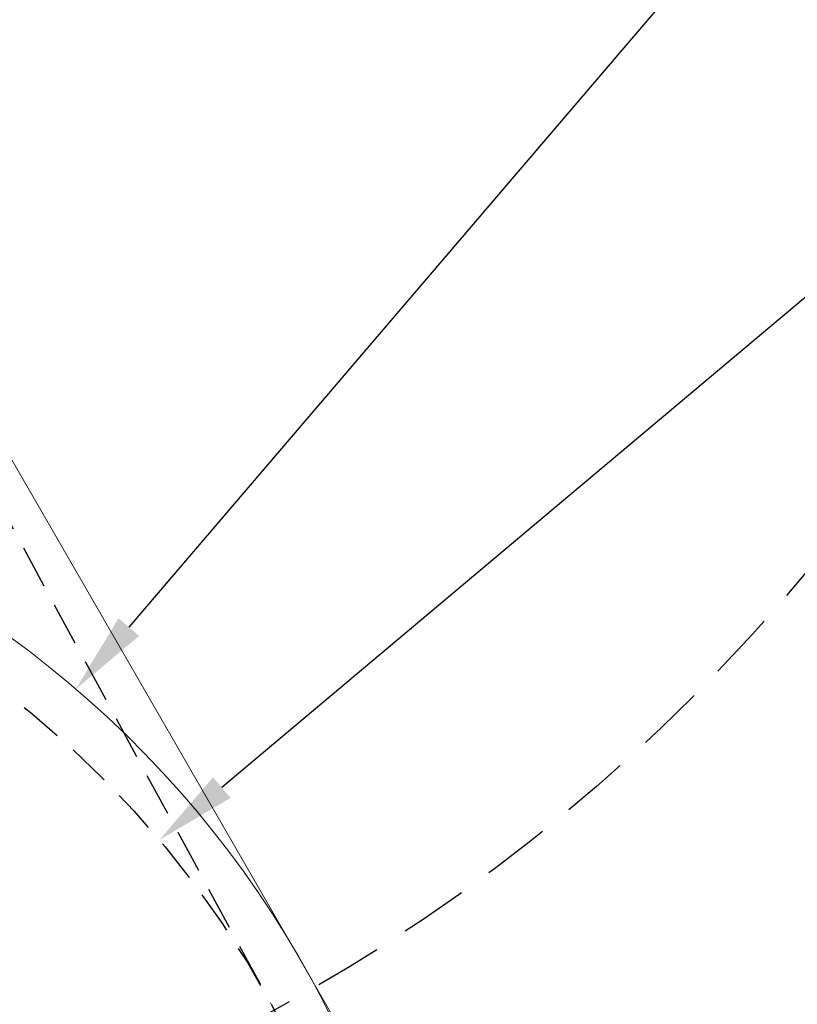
# Model space of a CAD drawing. Header units: millimetres. Extents: x 559 to 1365, y 424 to 1103.
# Tile 71 of 85: x 1183 to 1206, y 960 to 989. Entities that reach past the tile are written whole.
import ezdxf

# ---------------------------------------------------------------- set-up
doc = ezdxf.new("R2010")
doc.units = ezdxf.units.MM
doc.linetypes.add('ACISOTGL', pattern=[3, 2, -1])
doc.linetypes.add('HIDDEN', pattern=[1.905, 1.27, -0.635])
doc.layers.add('C5直径', color=7, linetype='Continuous')
doc.layers.add('C9半径', color=7, linetype='Continuous')
doc.layers.add('虚线层', color=7, linetype='HIDDEN', lineweight=25)

msp = doc.modelspace()

# ---------------------------------------------------------------- linework, layer by layer
at = {"color": 7, "linetype": 'Continuous', "lineweight": 18}
msp.add_line((1164.7511, 1007.0564), (1204.6937, 937.8738), dxfattribs=at)
at = {"color": 7, "linetype": 'HIDDEN', "lineweight": 25}
msp.add_line((1164.7511, 1007.0564), (1190.2094, 960.1679), dxfattribs=at)
at = {"color": 7, "linetype": 'Continuous', "lineweight": 18}
for radius, start, end in [(123.0653, 318, 222), (114.28, 316.394071, 223.605929), (30.3556, 317, 223)]:
    msp.add_arc((1164.7511, 946.3451), radius, start, end, dxfattribs=at)
at = {"layer": 'C5直径', "color": 7}
msp.add_line((1231.0398, 1002.0154), (1188.7726, 966.5188), dxfattribs=at)
msp.add_solid([(1188.5153, 966.8251), (1189.0298, 966.2125), (1186.9347, 964.9753)], dxfattribs=at)
at = {"layer": 'C9半径', "color": 7}
msp.add_line((1229.6499, 1022.26), (1186.0358, 971.2428), dxfattribs=at)
msp.add_solid([(1185.7317, 971.5027), (1186.3398, 970.9828), (1184.4762, 969.4185)], dxfattribs=at)
at = {"layer": '虚线层', "color": 7, "linetype": 'ACISOTGL'}
for centre, radius in [((1164.7511, 1007.0564), 53.5688), ((1164.7511, 946.3451), 60.7112)]:
    msp.add_circle(centre, radius, dxfattribs=at)
at = {"layer": '虚线层', "color": 7}
msp.add_circle((1164.7511, 946.3451), 28.9689, dxfattribs=at)

doc.saveas('drawing.dxf')
